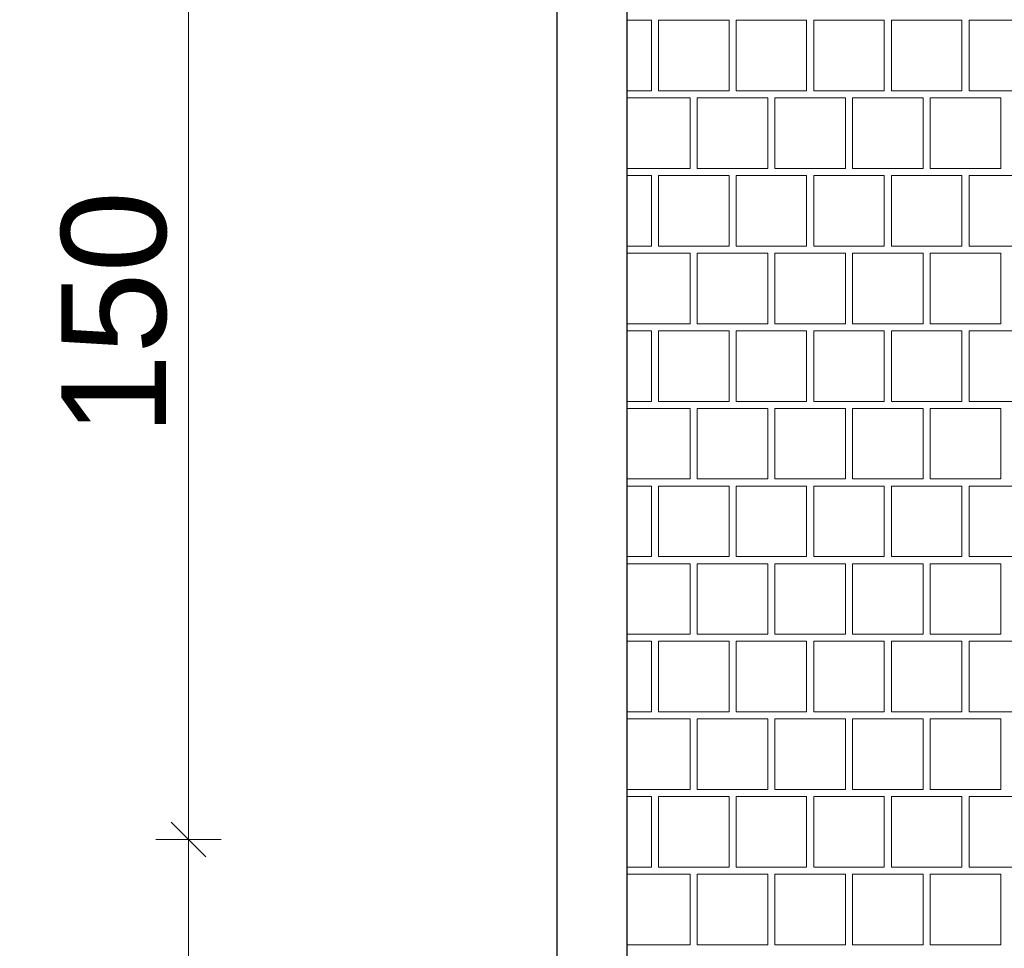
# Model space of a CAD drawing. Header units: millimetres. Extents: x -126271 to -88962, y -179170 to 5194.
# Tile 8 of 66: x -124788 to -123379, y -102148 to -100819. Entities that reach past the tile are written whole.
import ezdxf

# ---------------------------------------------------------------- set-up
doc = ezdxf.new("R2010")
doc.units = ezdxf.units.MM
doc.header["$MEASUREMENT"] = 0
for name, color, linetype, lineweight, true_color in [('Nowe_2D - Rysunki i Obrazki_Nr_pióra__105', 7, 'Continuous', 13, 0xcccccc), ('Nowe_2D - Rysunki i Obrazki_Nr_pióra__61', 7, 'Continuous', 18, 0x6a6a6a), ('Nowe_Wymiarowanie - Ogólne_Nr_pióra__81', 7, 'Continuous', 13, 0x6a6a6a)]:
    doc.layers.add(name, color=color, linetype=linetype, lineweight=lineweight, true_color=true_color)
doc.layers.add('Nowe_2D - Rysunki i Obrazki_Nr_pióra__22', color=8, linetype='Continuous', lineweight=25)
doc.layers.add('Nowe_Wymiarowanie - Ogólne_Nr_pióra__42', color=8, linetype='Continuous', lineweight=25)
doc.layers.add('Nowe_Wymiarowanie - Ogólne', color=7, linetype='Continuous')
doc.styles.add('STYL_AUTOMATYCZNY_1', font='arial.ttf')
doc.dimstyles.new('STYL_AUTOMATYCZNY__3', dxfattribs={"dimtxt": 150, "dimasz": 47.5, "dimexe": 0.18, "dimexo": 0.0625, "dimgap": 0, "dimtad": 1, "dimdec": 0, "dimlfac": 0.1, "dimzin": 0, "dimdsep": 46, "dimtxsty": 'STYL_AUTOMATYCZNY_1', "dimblk": 'ARROWHEAD_6', "dimblk1": 'ARROWHEAD_6', "dimblk2": 'ARROWHEAD_6', "dimcen": 0.09, "dimse1": 1, "dimse2": 1, "dimclrd": 256, "dimclre": 256, "dimclrt": 8, "dimazin": 0, "dimtfac": 1, "dimtdec": 4, "dimtmove": 0, "dimatfit": 3, "dimfxl": 0, "dimtolj": 1, "dimtzin": 0, "dimarcsym": 0})

# ---------------------------------------------------------------- blocks, each defined once
blk = doc.blocks.new('*X78')
at = {"layer": 'Nowe_2D - Rysunki i Obrazki_Nr_pióra__105', "color": 254, "linetype": 'Continuous', "lineweight": 13, "true_color": 0xcccccc}
for p, q in [((-123884.3, -100819.8), (-123919.5, -100819.8)), ((-123884.3, -100920.8), (-123884.3, -100819.8)), ((-123773.2, -100819.8), (-123874.2, -100819.8)), ((-123874.2, -100819.8), (-123874.2, -100920.8)), ((-123773.2, -100920.8), (-123773.2, -100819.8)), ((-123662.1, -100819.8), (-123763.1, -100819.8)), ((-123763.1, -100819.8), (-123763.1, -100920.8)), ((-123662.1, -100920.8), (-123662.1, -100819.8)), ((-123551, -100819.8), (-123652, -100819.8)), ((-123652, -100819.8), (-123652, -100920.8)), ((-123551, -100920.8), (-123551, -100819.8)), ((-123439.9, -100819.8), (-123540.9, -100819.8)), ((-123540.9, -100819.8), (-123540.9, -100920.8)), ((-123439.9, -100920.8), (-123439.9, -100819.8)), ((-123328.8, -100819.8), (-123429.8, -100819.8)), ((-123429.8, -100819.8), (-123429.8, -100920.8)), ((-123919.5, -100920.8), (-123884.3, -100920.8)), ((-123874.2, -100920.8), (-123773.2, -100920.8)), ((-123763.1, -100920.8), (-123662.1, -100920.8)), ((-123652, -100920.8), (-123551, -100920.8)), ((-123540.9, -100920.8), (-123439.9, -100920.8)), ((-123429.8, -100920.8), (-123328.8, -100920.8)), ((-123828.8, -100930.9), (-123919.5, -100930.9)), ((-123828.8, -101031.9), (-123828.8, -100930.9)), ((-123818.7, -101031.9), (-123818.7, -100930.9)), ((-123818.7, -100930.9), (-123768.2, -100930.9)), ((-123717.7, -100930.9), (-123768.2, -100930.9)), ((-123717.7, -101031.9), (-123717.7, -100930.9)), ((-123606.6, -100930.9), (-123707.6, -100930.9)), ((-123707.6, -100930.9), (-123707.6, -101031.9)), ((-123606.6, -101031.9), (-123606.6, -100930.9)), ((-123596.5, -101031.9), (-123596.5, -100930.9)), ((-123596.5, -100930.9), (-123546, -100930.9)), ((-123495.5, -100930.9), (-123546, -100930.9)), ((-123495.5, -101031.9), (-123495.5, -100930.9)), ((-123384.4, -100930.9), (-123485.4, -100930.9)), ((-123485.4, -100930.9), (-123485.4, -101031.9)), ((-123384.4, -101031.9), (-123384.4, -100930.9)), ((-123919.5, -101031.9), (-123828.8, -101031.9)), ((-123768.2, -101031.9), (-123818.7, -101031.9)), ((-123768.2, -101031.9), (-123717.7, -101031.9)), ((-123707.6, -101031.9), (-123606.6, -101031.9)), ((-123546, -101031.9), (-123596.5, -101031.9)), ((-123546, -101031.9), (-123495.5, -101031.9)), ((-123485.4, -101031.9), (-123384.4, -101031.9)), ((-123884.3, -101042), (-123919.5, -101042)), ((-123884.3, -101143), (-123884.3, -101042)), ((-123773.2, -101042), (-123874.2, -101042)), ((-123874.2, -101042), (-123874.2, -101143)), ((-123773.2, -101143), (-123773.2, -101042)), ((-123662.1, -101042), (-123763.1, -101042)), ((-123763.1, -101042), (-123763.1, -101143)), ((-123662.1, -101143), (-123662.1, -101042)), ((-123551, -101042), (-123652, -101042)), ((-123652, -101042), (-123652, -101143)), ((-123551, -101143), (-123551, -101042)), ((-123439.9, -101042), (-123540.9, -101042)), ((-123540.9, -101042), (-123540.9, -101143)), ((-123439.9, -101143), (-123439.9, -101042)), ((-123328.8, -101042), (-123429.8, -101042)), ((-123429.8, -101042), (-123429.8, -101143)), ((-123919.5, -101143), (-123884.3, -101143)), ((-123828.8, -101153.1), (-123919.5, -101153.1)), ((-123874.2, -101143), (-123773.2, -101143)), ((-123828.8, -101254.1), (-123828.8, -101153.1)), ((-123818.7, -101254.1), (-123818.7, -101153.1)), ((-123818.7, -101153.1), (-123768.2, -101153.1)), ((-123717.7, -101153.1), (-123768.2, -101153.1)), ((-123763.1, -101143), (-123662.1, -101143)), ((-123717.7, -101254.1), (-123717.7, -101153.1)), ((-123606.6, -101153.1), (-123707.6, -101153.1)), ((-123707.6, -101153.1), (-123707.6, -101254.1)), ((-123652, -101143), (-123551, -101143)), ((-123606.6, -101254.1), (-123606.6, -101153.1)), ((-123596.5, -101254.1), (-123596.5, -101153.1)), ((-123596.5, -101153.1), (-123546, -101153.1)), ((-123495.5, -101153.1), (-123546, -101153.1)), ((-123540.9, -101143), (-123439.9, -101143)), ((-123495.5, -101254.1), (-123495.5, -101153.1)), ((-123384.4, -101153.1), (-123485.4, -101153.1)), ((-123485.4, -101153.1), (-123485.4, -101254.1)), ((-123429.8, -101143), (-123328.8, -101143)), ((-123384.4, -101254.1), (-123384.4, -101153.1)), ((-123919.5, -101254.1), (-123828.8, -101254.1)), ((-123884.3, -101264.2), (-123919.5, -101264.2)), ((-123884.3, -101365.2), (-123884.3, -101264.2)), ((-123773.2, -101264.2), (-123874.2, -101264.2)), ((-123874.2, -101264.2), (-123874.2, -101365.2)), ((-123768.2, -101254.1), (-123818.7, -101254.1)), ((-123773.2, -101365.2), (-123773.2, -101264.2)), ((-123768.2, -101254.1), (-123717.7, -101254.1)), ((-123662.1, -101264.2), (-123763.1, -101264.2)), ((-123763.1, -101264.2), (-123763.1, -101365.2)), ((-123707.6, -101254.1), (-123606.6, -101254.1)), ((-123662.1, -101365.2), (-123662.1, -101264.2)), ((-123551, -101264.2), (-123652, -101264.2)), ((-123652, -101264.2), (-123652, -101365.2)), ((-123546, -101254.1), (-123596.5, -101254.1)), ((-123551, -101365.2), (-123551, -101264.2)), ((-123546, -101254.1), (-123495.5, -101254.1)), ((-123439.9, -101264.2), (-123540.9, -101264.2)), ((-123540.9, -101264.2), (-123540.9, -101365.2)), ((-123485.4, -101254.1), (-123384.4, -101254.1)), ((-123439.9, -101365.2), (-123439.9, -101264.2)), ((-123328.8, -101264.2), (-123429.8, -101264.2)), ((-123429.8, -101264.2), (-123429.8, -101365.2)), ((-123919.5, -101365.2), (-123884.3, -101365.2)), ((-123874.2, -101365.2), (-123773.2, -101365.2)), ((-123763.1, -101365.2), (-123662.1, -101365.2)), ((-123652, -101365.2), (-123551, -101365.2)), ((-123540.9, -101365.2), (-123439.9, -101365.2)), ((-123429.8, -101365.2), (-123328.8, -101365.2)), ((-123828.8, -101375.3), (-123919.5, -101375.3)), ((-123828.8, -101476.3), (-123828.8, -101375.3)), ((-123818.7, -101476.3), (-123818.7, -101375.3)), ((-123818.7, -101375.3), (-123768.2, -101375.3)), ((-123717.7, -101375.3), (-123768.2, -101375.3)), ((-123717.7, -101476.3), (-123717.7, -101375.3)), ((-123606.6, -101375.3), (-123707.6, -101375.3)), ((-123707.6, -101375.3), (-123707.6, -101476.3)), ((-123606.6, -101476.3), (-123606.6, -101375.3)), ((-123596.5, -101476.3), (-123596.5, -101375.3)), ((-123596.5, -101375.3), (-123546, -101375.3)), ((-123495.5, -101375.3), (-123546, -101375.3)), ((-123495.5, -101476.3), (-123495.5, -101375.3)), ((-123384.4, -101375.3), (-123485.4, -101375.3)), ((-123485.4, -101375.3), (-123485.4, -101476.3)), ((-123384.4, -101476.3), (-123384.4, -101375.3)), ((-123919.5, -101476.3), (-123828.8, -101476.3)), ((-123768.2, -101476.3), (-123818.7, -101476.3)), ((-123768.2, -101476.3), (-123717.7, -101476.3)), ((-123707.6, -101476.3), (-123606.6, -101476.3)), ((-123546, -101476.3), (-123596.5, -101476.3)), ((-123546, -101476.3), (-123495.5, -101476.3)), ((-123485.4, -101476.3), (-123384.4, -101476.3)), ((-123884.3, -101486.4), (-123919.5, -101486.4)), ((-123884.3, -101587.4), (-123884.3, -101486.4)), ((-123773.2, -101486.4), (-123874.2, -101486.4)), ((-123874.2, -101486.4), (-123874.2, -101587.4)), ((-123773.2, -101587.4), (-123773.2, -101486.4)), ((-123662.1, -101486.4), (-123763.1, -101486.4)), ((-123763.1, -101486.4), (-123763.1, -101587.4)), ((-123662.1, -101587.4), (-123662.1, -101486.4)), ((-123551, -101486.4), (-123652, -101486.4)), ((-123652, -101486.4), (-123652, -101587.4)), ((-123551, -101587.4), (-123551, -101486.4)), ((-123439.9, -101486.4), (-123540.9, -101486.4)), ((-123540.9, -101486.4), (-123540.9, -101587.4)), ((-123439.9, -101587.4), (-123439.9, -101486.4)), ((-123328.8, -101486.4), (-123429.8, -101486.4)), ((-123429.8, -101486.4), (-123429.8, -101587.4)), ((-123919.5, -101587.4), (-123884.3, -101587.4)), ((-123874.2, -101587.4), (-123773.2, -101587.4)), ((-123763.1, -101587.4), (-123662.1, -101587.4)), ((-123652, -101587.4), (-123551, -101587.4)), ((-123540.9, -101587.4), (-123439.9, -101587.4)), ((-123429.8, -101587.4), (-123328.8, -101587.4)), ((-123828.8, -101597.5), (-123919.5, -101597.5)), ((-123828.8, -101698.5), (-123828.8, -101597.5)), ((-123818.7, -101698.5), (-123818.7, -101597.5)), ((-123818.7, -101597.5), (-123768.2, -101597.5)), ((-123717.7, -101597.5), (-123768.2, -101597.5)), ((-123717.7, -101698.5), (-123717.7, -101597.5)), ((-123606.6, -101597.5), (-123707.6, -101597.5)), ((-123707.6, -101597.5), (-123707.6, -101698.5)), ((-123606.6, -101698.5), (-123606.6, -101597.5)), ((-123596.5, -101698.5), (-123596.5, -101597.5)), ((-123596.5, -101597.5), (-123546, -101597.5)), ((-123495.5, -101597.5), (-123546, -101597.5)), ((-123495.5, -101698.5), (-123495.5, -101597.5)), ((-123384.4, -101597.5), (-123485.4, -101597.5)), ((-123485.4, -101597.5), (-123485.4, -101698.5)), ((-123384.4, -101698.5), (-123384.4, -101597.5)), ((-123919.5, -101698.5), (-123828.8, -101698.5)), ((-123768.2, -101698.5), (-123818.7, -101698.5)), ((-123768.2, -101698.5), (-123717.7, -101698.5)), ((-123707.6, -101698.5), (-123606.6, -101698.5)), ((-123546, -101698.5), (-123596.5, -101698.5)), ((-123546, -101698.5), (-123495.5, -101698.5)), ((-123485.4, -101698.5), (-123384.4, -101698.5)), ((-123884.3, -101708.6), (-123919.5, -101708.6)), ((-123884.3, -101809.6), (-123884.3, -101708.6)), ((-123773.2, -101708.6), (-123874.2, -101708.6)), ((-123874.2, -101708.6), (-123874.2, -101809.6)), ((-123773.2, -101809.6), (-123773.2, -101708.6)), ((-123662.1, -101708.6), (-123763.1, -101708.6)), ((-123763.1, -101708.6), (-123763.1, -101809.6)), ((-123662.1, -101809.6), (-123662.1, -101708.6)), ((-123551, -101708.6), (-123652, -101708.6)), ((-123652, -101708.6), (-123652, -101809.6)), ((-123551, -101809.6), (-123551, -101708.6)), ((-123439.9, -101708.6), (-123540.9, -101708.6)), ((-123540.9, -101708.6), (-123540.9, -101809.6)), ((-123439.9, -101809.6), (-123439.9, -101708.6)), ((-123328.8, -101708.6), (-123429.8, -101708.6)), ((-123429.8, -101708.6), (-123429.8, -101809.6)), ((-123919.5, -101809.6), (-123884.3, -101809.6)), ((-123874.2, -101809.6), (-123773.2, -101809.6)), ((-123763.1, -101809.6), (-123662.1, -101809.6)), ((-123652, -101809.6), (-123551, -101809.6)), ((-123540.9, -101809.6), (-123439.9, -101809.6)), ((-123429.8, -101809.6), (-123328.8, -101809.6)), ((-123828.8, -101819.7), (-123919.5, -101819.7)), ((-123828.8, -101920.7), (-123828.8, -101819.7)), ((-123818.7, -101920.7), (-123818.7, -101819.7)), ((-123818.7, -101819.7), (-123768.2, -101819.7)), ((-123717.7, -101819.7), (-123768.2, -101819.7)), ((-123717.7, -101920.7), (-123717.7, -101819.7)), ((-123606.6, -101819.7), (-123707.6, -101819.7)), ((-123707.6, -101819.7), (-123707.6, -101920.7)), ((-123606.6, -101920.7), (-123606.6, -101819.7)), ((-123596.5, -101920.7), (-123596.5, -101819.7)), ((-123596.5, -101819.7), (-123546, -101819.7)), ((-123495.5, -101819.7), (-123546, -101819.7)), ((-123495.5, -101920.7), (-123495.5, -101819.7)), ((-123384.4, -101819.7), (-123485.4, -101819.7)), ((-123485.4, -101819.7), (-123485.4, -101920.7)), ((-123384.4, -101920.7), (-123384.4, -101819.7)), ((-123919.5, -101920.7), (-123828.8, -101920.7)), ((-123768.2, -101920.7), (-123818.7, -101920.7)), ((-123768.2, -101920.7), (-123717.7, -101920.7)), ((-123707.6, -101920.7), (-123606.6, -101920.7)), ((-123546, -101920.7), (-123596.5, -101920.7)), ((-123546, -101920.7), (-123495.5, -101920.7)), ((-123485.4, -101920.7), (-123384.4, -101920.7)), ((-123884.3, -101930.8), (-123919.5, -101930.8)), ((-123884.3, -102031.8), (-123884.3, -101930.8)), ((-123773.2, -101930.8), (-123874.2, -101930.8)), ((-123874.2, -101930.8), (-123874.2, -102031.8)), ((-123773.2, -102031.8), (-123773.2, -101930.8)), ((-123662.1, -101930.8), (-123763.1, -101930.8)), ((-123763.1, -101930.8), (-123763.1, -102031.8)), ((-123662.1, -102031.8), (-123662.1, -101930.8)), ((-123551, -101930.8), (-123652, -101930.8)), ((-123652, -101930.8), (-123652, -102031.8)), ((-123551, -102031.8), (-123551, -101930.8)), ((-123439.9, -101930.8), (-123540.9, -101930.8)), ((-123540.9, -101930.8), (-123540.9, -102031.8)), ((-123439.9, -102031.8), (-123439.9, -101930.8)), ((-123328.8, -101930.8), (-123429.8, -101930.8)), ((-123429.8, -101930.8), (-123429.8, -102031.8)), ((-123919.5, -102031.8), (-123884.3, -102031.8)), ((-123828.8, -102041.9), (-123919.5, -102041.9)), ((-123874.2, -102031.8), (-123773.2, -102031.8)), ((-123828.8, -102142.9), (-123828.8, -102041.9)), ((-123818.7, -102142.9), (-123818.7, -102041.9)), ((-123818.7, -102041.9), (-123768.2, -102041.9)), ((-123717.7, -102041.9), (-123768.2, -102041.9)), ((-123763.1, -102031.8), (-123662.1, -102031.8)), ((-123717.7, -102142.9), (-123717.7, -102041.9)), ((-123606.6, -102041.9), (-123707.6, -102041.9)), ((-123707.6, -102041.9), (-123707.6, -102142.9)), ((-123652, -102031.8), (-123551, -102031.8)), ((-123606.6, -102142.9), (-123606.6, -102041.9)), ((-123596.5, -102142.9), (-123596.5, -102041.9)), ((-123596.5, -102041.9), (-123546, -102041.9)), ((-123495.5, -102041.9), (-123546, -102041.9)), ((-123540.9, -102031.8), (-123439.9, -102031.8)), ((-123495.5, -102142.9), (-123495.5, -102041.9)), ((-123384.4, -102041.9), (-123485.4, -102041.9)), ((-123485.4, -102041.9), (-123485.4, -102142.9)), ((-123429.8, -102031.8), (-123328.8, -102031.8)), ((-123384.4, -102142.9), (-123384.4, -102041.9)), ((-123919.5, -102142.9), (-123828.8, -102142.9)), ((-123768.2, -102142.9), (-123818.7, -102142.9)), ((-123768.2, -102142.9), (-123717.7, -102142.9)), ((-123707.6, -102142.9), (-123606.6, -102142.9)), ((-123546, -102142.9), (-123596.5, -102142.9)), ((-123546, -102142.9), (-123495.5, -102142.9)), ((-123485.4, -102142.9), (-123384.4, -102142.9))]:
    blk.add_line(p, q, dxfattribs=at)
blk = doc.blocks.new('Wypełnienie_6_1', base_point=(0, 0))
at = {"layer": 'Nowe_2D - Rysunki i Obrazki_Nr_pióra__61', "color": 251, "linetype": 'Continuous', "lineweight": 18, "true_color": 0x6a6a6a, "flags": 128}
blk.add_lwpolyline([(-123919.5, -89334.3), (-123919.5, -89156.6), (-111869.6, -89156.6), (-111869.6, -88443.6), (-106115.7, -88443.6), (-106115.7, -89156.6), (-92839.5, -89156.6), (-92839.5, -102678.1), (-92839.5, -102776.9), (-92839.5, -105256.6), (-123919.5, -105256.6), (-123919.5, -90576.6), (-125357.6, -90576.6), (-125357.6, -89334.3)], close=True, dxfattribs=at)
at = {"layer": 'Nowe_2D - Rysunki i Obrazki_Nr_pióra__105', "color": 254, "linetype": 'Continuous', "lineweight": 13, "true_color": 0xcccccc}
blk.add_blockref('*X78', (0, 0), dxfattribs=at)
blk = doc.blocks.new('*D372')
at = {"layer": 'Nowe_Wymiarowanie - Ogólne_Nr_pióra__81', "color": 251, "linetype": 'Continuous', "lineweight": 13, "true_color": 0x6a6a6a}
for p, q in [((-124546.5, -97576.6), (-124546.5, -100492.2)), ((-124521.5, -100517.2), (-124571.5, -100467.2)), ((-124593.4, -100492.2), (-124499.7, -100492.2)), ((-124546.5, -100492.2), (-124546.5, -101992.2)), ((-124521.5, -102017.2), (-124571.5, -101967.2))]:
    blk.add_line(p, q, dxfattribs=at)
at = {"layer": 'Nowe_Wymiarowanie - Ogólne_Nr_pióra__42', "color": 8, "lineweight": 25, "insert": (-124576.5, -101413.8), "char_height": 150, "attachment_point": 7, "rotation": 90, "style": 'STYL_AUTOMATYCZNY_1'}
blk.add_mtext('\\A1;{\\pql;\\fArial|b0|i0|c238|p0;\\W1.000000;150}', dxfattribs=at)
blk = doc.blocks.new('ARROWHEAD_6')
at = {"color": 0, "linetype": 'Continuous', "lineweight": 0}
for p, q in [((-0.5, -0.5), (0.5, 0.5)), ((0, 0), (-1, 0))]:
    blk.add_line(p, q, dxfattribs=at)
blk = doc.blocks.new('*D373')
at = {"layer": 'Nowe_Wymiarowanie - Ogólne_Nr_pióra__81', "color": 251, "linetype": 'Continuous', "lineweight": 13, "true_color": 0x6a6a6a}
for p, q in [((-124546.5, -100492.2), (-124546.5, -101992.2)), ((-124521.5, -102017.2), (-124571.5, -101967.2)), ((-124593.4, -101992.2), (-124499.7, -101992.2)), ((-124546.5, -101992.2), (-124546.5, -103836.6)), ((-124571.5, -103811.6), (-124521.5, -103861.6)), ((-124593.4, -103836.6), (-124499.7, -103836.6)), ((-124546.5, -103836.6), (-124546.5, -103874.1))]:
    blk.add_line(p, q, dxfattribs=at)
at = {"layer": 'Nowe_Wymiarowanie - Ogólne_Nr_pióra__42', "color": 8, "lineweight": 25, "insert": (-124567.2, -103123.8), "char_height": 150, "attachment_point": 7, "rotation": 90, "style": 'STYL_AUTOMATYCZNY_1'}
blk.add_mtext('\\A1;{\\pql;\\fArial|b0|i0|c238|p0;\\W1.000000;184\\fArial|b0|i0|c238|p0;\\W1.000000;\\A1{\\H.66x;\\S5^  ;}}', dxfattribs=at)
blk = doc.blocks.new('*D374')
at = {"layer": 'Nowe_Wymiarowanie - Ogólne_Nr_pióra__81', "color": 251, "linetype": 'Continuous', "lineweight": 13, "true_color": 0x6a6a6a}
for p, q in [((-125357.4, -90996.6), (-125357.4, -90959.1)), ((-125332.4, -91021.6), (-125382.4, -90971.6)), ((-125310.6, -90996.6), (-125404.3, -90996.6)), ((-125357.4, -103836.6), (-125357.4, -90996.6)), ((-125382.4, -103811.6), (-125332.4, -103861.6)), ((-125310.6, -103836.6), (-125404.3, -103836.6)), ((-125357.4, -103874.1), (-125357.4, -103836.6))]:
    blk.add_line(p, q, dxfattribs=at)
at = {"layer": 'Nowe_Wymiarowanie - Ogólne_Nr_pióra__42', "color": 8, "lineweight": 25, "insert": (-125387.4, -97674), "char_height": 150, "attachment_point": 7, "rotation": 90, "style": 'STYL_AUTOMATYCZNY_1'}
blk.add_mtext('\\A1;{\\pql;\\fArial|b0|i0|c238|p0;\\W1.000000;1\xa0284}', dxfattribs=at)

msp = doc.modelspace()

# ---------------------------------------------------------------- linework, layer by layer
at = {"layer": 'Nowe_2D - Rysunki i Obrazki_Nr_pióra__22', "color": 8, "linetype": 'Continuous', "lineweight": 25, "flags": 128}
for points in [[(-123919.5, -90576.6), (-123919.5, -105256.6), (-105338.5, -105256.6)], [(-124019.5, -90676.1), (-124019.5, -105356.6), (-105338.5, -105356.6)]]:
    msp.add_lwpolyline(points, dxfattribs=at)

# ---------------------------------------------------------------- block references
at = {"layer": 'Nowe_2D - Rysunki i Obrazki_Nr_pióra__105', "color": 254, "linetype": 'Continuous', "lineweight": 13, "true_color": 0xcccccc}
msp.add_blockref('Wypełnienie_6_1', (0, 0), dxfattribs=at)

# ---------------------------------------------------------------- dimensions: what is measured, and where the dimension line sits
at = {"layer": 'Nowe_Wymiarowanie - Ogólne', "color": 251, "linetype": 'Continuous', "lineweight": 13, "true_color": 0x6a6a6a}
for base, p1, p2, angle, picture, middle in [((-125357.4, -90996.6), (-121039.5, -103836.6), (-122319.5, -90996.6), 90, '*D374', (-125462.4, -97416.7)), ((-124546.5, -101992.2), (-122149.5, -100492.2), (-122149.5, -101992.2), 270, '*D372', (-124651.5, -101242.6)), ((-124546.5, -103836.6), (-122149.5, -101992.2), (-122319.5, -103836.6), 270, '*D373', (-124651.5, -102750.6))]:
    dim = msp.add_linear_dim(base=base, p1=p1, p2=p2, angle=angle, dimstyle='STYL_AUTOMATYCZNY__3', dxfattribs=at)
    dim.commit()
    dim.dimension.update_dxf_attribs({"geometry": picture, "text_midpoint": middle, "dimtype": 160, "text_rotation": 90})

doc.saveas('drawing.dxf')
